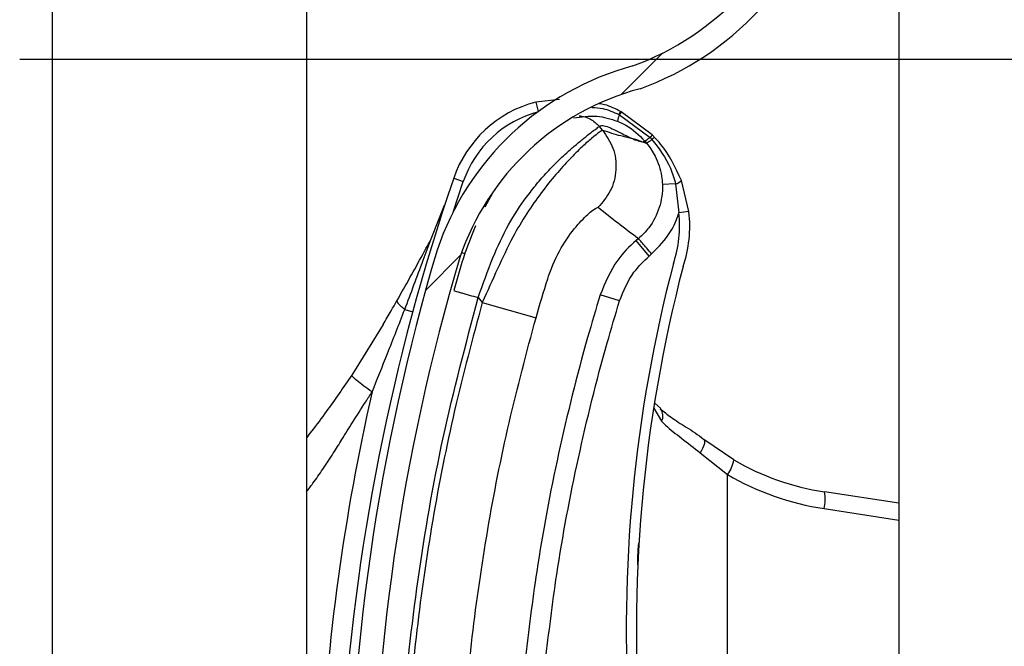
# Model space of a CAD drawing. Header units: inches. Extents: x 170 to 284, y 215 to 248.
# Tile 129 of 202: x 186.1024 to 186.202, y 223.9165 to 223.9799. Entities that reach past the tile are written whole.
import ezdxf

# ---------------------------------------------------------------- set-up
doc = ezdxf.new("R2010")
doc.units = ezdxf.units.IN
doc.header["$LTSCALE"] = 0.25
doc.header["$MEASUREMENT"] = 0
doc.layers.add('ANNOTATIONS', color=1, linetype='Continuous')
doc.layers.add('RH BENCH MOUNT', color=7, linetype='Continuous')
doc.styles.add('ARIAL', font='arial.ttf', dxfattribs={"height": 0.09375})
doc.dimstyles.new('STANDARD$0', dxfattribs={"dimtxt": 0.09375, "dimasz": 0.09375, "dimexe": 0.03125, "dimexo": 0.046875, "dimgap": 0.09, "dimtad": 0, "dimtih": 1, "dimtoh": 1, "dimdec": 4, "dimzin": 0, "dimdsep": 46, "dimtxsty": 'ARIAL', "dimcen": 0.09, "dimadec": 0, "dimazin": 0, "dimtfac": 1, "dimtdec": 4, "dimtofl": 0, "dimtmove": 0, "dimatfit": 1, "dimfxl": 1, "dimtolj": 1, "dimtzin": 0, "dimarcsym": 0})

# ---------------------------------------------------------------- blocks, each defined once
blk = doc.blocks.new('*D39')
at = {"layer": 'ANNOTATIONS', "color": 0, "lineweight": -2, "transparency": 16777216}
for p, q in [((186.1492924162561, 223.9759568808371), (187.589735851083, 223.9759568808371)), ((187.558485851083, 223.8822068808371), (187.558485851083, 222.1620311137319)), ((187.558485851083, 220.0069951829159), (187.558485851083, 221.7271709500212)), ((186.8279608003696, 219.9132451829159), (187.589735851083, 219.9132451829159))]:
    blk.add_line(p, q, dxfattribs=at)
at = {"layer": 'ANNOTATIONS', "color": 0, "transparency": 16777216}
for points in [[(187.542860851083, 223.8822068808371), (187.574110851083, 223.8822068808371), (187.558485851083, 223.9759568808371)], [(187.542860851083, 220.0069951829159), (187.574110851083, 220.0069951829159), (187.558485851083, 219.9132451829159)]]:
    blk.add_solid(points, dxfattribs=at)
at = {"layer": 'defpoints', "color": 0, "transparency": 16777216}
for p in [(186.1024174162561, 223.9759568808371), (186.7810858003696, 219.9132451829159), (187.558485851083, 219.9132451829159)]:
    blk.add_point(p, dxfattribs=at)
at = {"layer": 'ANNOTATIONS', "color": 0, "transparency": 16777216, "insert": (187.5584858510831, 221.9446010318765), "char_height": 0.09375, "attachment_point": 5, "style": 'ARIAL'}
blk.add_mtext('\\A1;OPENING\\PHEIGHT', dxfattribs=at)

msp = doc.modelspace()

# ---------------------------------------------------------------- hatches: boundary and pattern name
at = {"layer": 'RH BENCH MOUNT'}
h = msp.add_hatch(dxfattribs=at)
h.set_pattern_fill('ANSI31', color=256, scale=0.34241245, angle=2.8e-322, style=0)
h.set_pattern_definition([(45, (176.0930244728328, 218.320867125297), (-0.03026527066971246, 0.03026527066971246), [])])
edge = h.paths.add_edge_path(flags=0)
edge.add_arc((186.1662917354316, 223.8040129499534), 0.001712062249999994, 450.0000000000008, 472.2104203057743)
edge.add_line((186.1656445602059, 223.8055979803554), (186.1647320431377, 223.8078328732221))
edge.add_arc((186.1662917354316, 223.8040129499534), 0.004126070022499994, 450, 472.2104203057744, ccw=False)
edge.add_arc((186.1662917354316, 223.7951102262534), 0.01302879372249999, 401.47616737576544, 450, ccw=False)
edge.add_arc((186.1620458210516, 223.7919600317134), 0.01830194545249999, 359.99999999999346, 400.0613730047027, ccw=False)
edge.add_arc((186.1685858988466, 223.7919600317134), 0.01176186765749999, 292.1408576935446, 359.99999999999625, ccw=False)
edge.add_arc((186.1662917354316, 223.7952129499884), 0.01566536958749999, 235.2570680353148, 295.4307998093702, ccw=False)
edge.add_arc((186.1715306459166, 223.8033281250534), 0.02532140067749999, 212.8542481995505, 235.980933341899, ccw=False)
edge.add_arc((186.1633812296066, 223.7969592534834), 0.01504902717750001, 172.1557183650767, 209.3146496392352, ccw=False)
edge.add_arc((186.1758108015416, 223.7956238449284), 0.02754708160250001, 453.30850314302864, 532.9325737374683, ccw=False)
edge.add_arc((186.1725578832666, 223.8317141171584), 0.008748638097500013, 280.9586189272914, 427.9414322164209)
edge.add_arc((186.1924176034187, 223.8940674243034), 0.05672062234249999, 179.5706357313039, 253.00989973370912, ccw=False)
edge.add_arc((186.3507493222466, 223.8952658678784), 0.2150521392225, 163.4260275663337, 180.2060536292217, ccw=False)
edge.add_arc((186.1719757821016, 223.9474152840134), 0.02884824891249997, 465.1588434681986, 521.4137567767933, ccw=False)
edge.add_arc((186.1546497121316, 224.0019615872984), 0.0284373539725, 290.1205938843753, 343.7190675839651)
edge.add_arc((186.1674901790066, 223.9977841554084), 0.01494630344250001, 345.2914408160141, 400.5471921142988)
edge.add_arc((186.1640660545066, 223.9959693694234), 0.0187470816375, 397.9578745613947, 431.4396159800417)
edge.add_arc((186.1662917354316, 224.0007973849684), 0.0134739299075, 433.877557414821, 472.273645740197)
edge.add_arc((186.1637236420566, 224.0078168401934), 0.006011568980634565, 474.9825325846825, 495.7175736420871)
edge.add_arc((186.1735166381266, 224.0005576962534), 0.01816498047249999, 500.8992600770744, 539.9999999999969)
edge.add_arc((186.1662917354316, 224.0005576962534), 0.01094007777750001, 539.9999999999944, 630.0000000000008)
edge.add_arc((186.1662917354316, 223.9914837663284), 0.001866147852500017, 270, 285.6422464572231)
edge.add_line((186.1667949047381, 223.989686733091), (186.167445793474, 223.9873621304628))
edge.add_arc((186.1662917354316, 223.9914837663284), 0.004280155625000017, 269.9999999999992, 285.6422464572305, ccw=False)
edge.add_arc((186.1662917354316, 224.0005576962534), 0.01335408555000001, 179.9999999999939, 269.9999999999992, ccw=False)
edge.add_arc((186.1735166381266, 224.0005576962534), 0.020578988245, 500.6113583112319, 539.9999999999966, ccw=False)
edge.add_arc((186.1637236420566, 224.0078168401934), 0.008425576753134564, 474.57766718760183, 496.4997109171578, ccw=False)
edge.add_arc((186.1662917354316, 224.0007973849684), 0.01588793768, 433.690302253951, 472.4705806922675, ccw=False)
edge.add_arc((186.1640660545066, 223.9959693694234), 0.02116108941, 398.10453077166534, 431.5771717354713, ccw=False)
edge.add_arc((186.1674901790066, 223.9977841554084), 0.01736031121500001, 345.180248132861, 400.36585332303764, ccw=False)
edge.add_arc((186.1546497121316, 224.0019615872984), 0.030851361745, 289.91815728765, 343.7795375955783, ccw=False)
edge.add_arc((186.1719757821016, 223.9474152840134), 0.02643424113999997, 464.9417095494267, 521.3236131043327)
edge.add_arc((186.3507493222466, 223.8952658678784), 0.21263813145, 523.4376684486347, 540.2096895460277)
edge.add_arc((186.1924176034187, 223.8940674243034), 0.05430661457, 539.5566266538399, 613.1145348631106)
edge.add_arc((186.1725578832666, 223.8317141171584), 0.01116264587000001, 280.0610388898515, 428.5290871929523, ccw=False)
edge.add_arc((186.1758108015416, 223.7956238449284), 0.02513307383, 452.971400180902, 532.9706577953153)
edge.add_arc((186.1633812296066, 223.7969592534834), 0.01263501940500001, 532.0830472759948, 568.9826967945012)
edge.add_arc((186.1715306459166, 223.8033281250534), 0.022907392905, 213.0443063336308, 236.0197152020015)
edge.add_arc((186.1662917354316, 223.7952129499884), 0.01325136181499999, 235.1922404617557, 295.7352497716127)
edge.add_arc((186.1685858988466, 223.7919600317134), 0.009347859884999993, 291.7225241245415, 359.9999999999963)
edge.add_arc((186.1620458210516, 223.7919600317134), 0.01588793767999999, 359.9999999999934, 399.9521788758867)
edge.add_arc((186.1662917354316, 223.7951102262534), 0.01061478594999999, 401.6345013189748, 450.0000000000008)

# ---------------------------------------------------------------- linework, layer by layer
at = {"layer": 'ANNOTATIONS'}
msp.add_line((186.102417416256, 223.975956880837), (187.6008805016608, 223.975956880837), dxfattribs=at)
at = {"layer": 'RH BENCH MOUNT'}
for p, q in [((186.1913380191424, 224.1660078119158), (186.1913380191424, 219.9132451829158)), ((186.1057349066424, 219.9132451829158), (186.1057349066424, 224.0712491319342)), ((186.1314158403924, 224.0693408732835), (186.1314158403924, 223.9017698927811)), ((186.1570029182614, 223.9718514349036), (186.1546035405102, 223.9716019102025)), ((186.1546035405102, 223.9716019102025), (186.1548572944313, 223.9706355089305)), ((186.1631899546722, 223.9706360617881), (186.1631890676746, 223.9706365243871)), ((186.1632515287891, 223.9706037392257), (186.1631899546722, 223.9706360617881)), ((186.1632524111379, 223.9706032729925), (186.1632515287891, 223.9706037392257)), ((186.1663938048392, 223.9682796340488), (186.1632524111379, 223.9706032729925)), ((186.162883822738, 223.9696586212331), (186.1628845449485, 223.9696583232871)), ((186.1630076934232, 223.970346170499), (186.1630086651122, 223.9703457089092)), ((186.1630086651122, 223.9703457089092), (186.1630707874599, 223.9703159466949)), ((186.1630707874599, 223.9703159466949), (186.1630716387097, 223.9703155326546)), ((186.1630716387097, 223.9703155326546), (186.1661753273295, 223.9680311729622)), ((186.1613835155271, 223.9687440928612), (186.1610357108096, 223.969155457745)), ((186.1658192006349, 223.967428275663), (186.1648878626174, 223.9677608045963)), ((186.1661753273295, 223.9680311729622), (186.1663656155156, 223.9678255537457)), ((186.1462454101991, 223.9604601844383), (186.1472811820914, 223.963560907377)), ((186.1463093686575, 223.9638937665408), (186.1472811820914, 223.963560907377)), ((186.1701068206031, 223.9605209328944), (186.1693562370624, 223.9636679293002)), ((186.1687535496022, 223.9633204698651), (186.1674199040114, 223.9632713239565)), ((186.1687535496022, 223.9633204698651), (186.1690857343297, 223.9604086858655)), ((186.1502438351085, 223.962402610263), (186.1494501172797, 223.9609638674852)), ((186.1440407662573, 223.9577779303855), (186.1453956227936, 223.9611669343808)), ((186.1701068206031, 223.9605209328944), (186.1690857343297, 223.9604086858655)), ((186.165005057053, 223.9578027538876), (186.1647570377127, 223.957593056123)), ((186.1660827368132, 223.9560250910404), (186.1647570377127, 223.957593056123)), ((186.1471115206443, 223.956389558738), (186.1474398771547, 223.9562887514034)), ((186.1660827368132, 223.9560250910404), (186.1663307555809, 223.9562347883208)), ((186.1487919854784, 223.9518208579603), (186.1492048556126, 223.9513325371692)), ((186.1630862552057, 223.9514852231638), (186.1611233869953, 223.9520878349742)), ((186.1413538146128, 223.9506126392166), (186.1421723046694, 223.9503908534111)), ((186.1492048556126, 223.9513325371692), (186.1546350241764, 223.9497844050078)), ((186.1391859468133, 223.9491173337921), (186.1359997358, 223.9439908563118)), ((186.1665405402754, 223.9406224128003), (186.1673421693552, 223.9393171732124)), ((186.1666509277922, 223.9411553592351), (186.1672443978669, 223.9405976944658)), ((186.1746502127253, 223.9353965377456), (186.171609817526, 223.9374638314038)), ((186.1712230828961, 223.9361195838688), (186.1740134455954, 223.9339162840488)), ((186.1740134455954, 223.868495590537), (186.1740134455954, 223.9339162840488)), ((186.1913380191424, 223.9310207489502), (186.1838006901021, 223.9321707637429)), ((186.1837659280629, 223.9304782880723), (186.1913380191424, 223.92932296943))]:
    msp.add_line(p, q, dxfattribs=at)
at = {"layer": 'RH BENCH MOUNT', "flags": 128}
msp.add_lwpolyline([(186.171609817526, 223.9374638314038), (186.1716658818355, 223.9373897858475), (186.1716914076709, 223.9372809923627), (186.171685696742, 223.9371404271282), (186.1716489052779, 223.9369719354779), (186.1715820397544, 223.936780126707), (186.1714869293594, 223.9365702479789), (186.1713661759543, 223.936348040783), (186.1712230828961, 223.9361195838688)], dxfattribs=at)
at = {"layer": 'RH BENCH MOUNT'}
for centre, radius, start, end in [((186.1546497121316, 224.0019615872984), 0.02843735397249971, 290.1205938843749, 343.7190675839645), ((186.1546497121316, 224.0019615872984), 0.03085136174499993, 289.9181572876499, 343.7795375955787), ((186.1719757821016, 223.9474152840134), 0.02884824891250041, 105.1588434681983, 161.4137567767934), ((186.1719757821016, 223.9474152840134), 0.02643424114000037, 104.9417095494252, 161.3236131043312), ((186.157647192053, 223.9600104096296), 0.01198443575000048, 104.7123854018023, 161.0929786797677), ((186.157647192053, 223.9600104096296), 0.01095719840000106, 104.7123854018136, 161.0929786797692), ((186.1644170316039, 223.9696676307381), 0.001564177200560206, 141.7256942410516, 154.2910519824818), ((186.164421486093, 223.9696653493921), 0.001568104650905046, 141.7542666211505, 154.2863466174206), ((186.1645201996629, 223.9696063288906), 0.001613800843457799, 141.8260927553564, 153.9140894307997), ((186.1645193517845, 223.9696066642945), 0.001611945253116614, 141.8104826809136, 153.9114578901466), ((186.1651179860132, 223.9693784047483), 0.002251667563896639, 155.3939551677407, 172.8510957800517), ((186.1651206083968, 223.9693769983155), 0.002253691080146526, 155.3897650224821, 172.8291455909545), ((186.3507141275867, 223.8938823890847), 0.2160622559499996, 161.092978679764, 176.5593061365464), ((186.1684014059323, 223.9646277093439), 0.001353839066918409, 285.076439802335, 314.8519014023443), ((186.1571730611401, 223.9590991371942), 0.0130116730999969, 341.502558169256, 6.273281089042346), ((186.1571730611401, 223.9590991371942), 0.01198443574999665, 341.3410974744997, 6.273281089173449), ((186.3507493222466, 223.8952658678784), 0.2150521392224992, 163.4260275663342, 180.2060536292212), ((186.3507493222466, 223.8952658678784), 0.2126381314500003, 163.4376684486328, 180.2096895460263), ((186.3103094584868, 223.9181765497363), 0.146552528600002, 165.3406183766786, 202.0185750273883), ((186.3103094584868, 223.9181765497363), 0.1455252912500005, 165.3544246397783, 203.8705502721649), ((186.3507141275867, 223.8938823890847), 0.2180957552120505, 167.1792232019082, 177.252934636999), ((186.1663523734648, 223.9398462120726), 0.001122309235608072, 331.8758133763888, 39.94683461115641), ((186.1710884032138, 223.9360516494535), 0.003621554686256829, 323.8694765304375, 349.5782562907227), ((186.1877258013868, 223.9578963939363), 0.0260233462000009, 239.8373732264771, 261.3249484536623), ((186.1879492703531, 223.9578963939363), 0.02773540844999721, 239.8373732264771, 261.3249484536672), ((186.1804700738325, 223.9313925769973), 0.003420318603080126, 344.4956794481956, 13.15103634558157)]:
    msp.add_arc(centre, radius, start, end, dxfattribs=at)
for points, knots in [([(186.1631890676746, 223.9706365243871), (186.1626642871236, 223.9709147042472), (186.1619734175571, 223.9712809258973), (186.1612110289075, 223.97140863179), (186.1610277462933, 223.9714393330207)], [0, 0, 0, 0, 0.7595942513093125, 1, 1, 1, 1]), ([(186.1602920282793, 223.9710670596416), (186.1606622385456, 223.9710456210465), (186.1616107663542, 223.9709906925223), (186.162478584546, 223.9705902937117), (186.1630076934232, 223.970346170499)], [0, 0, 0, 0, 0.3902998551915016, 0.9999999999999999, 0.9999999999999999, 0.9999999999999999, 0.9999999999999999]), ([(186.1584241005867, 223.9699957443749), (186.1592155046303, 223.9701192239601), (186.1607331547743, 223.9703560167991), (186.162187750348, 223.9698843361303), (186.162883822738, 223.9696586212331)], [0, 0, 0, 0, 0.5214667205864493, 1, 1, 1, 1]), ([(186.1589977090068, 223.9702258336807), (186.1591878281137, 223.9701975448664), (186.1595832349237, 223.9701387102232), (186.160320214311, 223.9698358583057), (186.1607538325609, 223.9694235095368), (186.1610357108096, 223.969155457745)], [0, 0, 0, 0, 0.2447599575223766, 0.5090480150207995, 1, 1, 1, 1]), ([(186.1628845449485, 223.9696583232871), (186.1631640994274, 223.9695300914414), (186.1641970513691, 223.9690562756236), (186.1650912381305, 223.9682908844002), (186.1656256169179, 223.9676575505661), (186.1656256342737, 223.9676575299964)], [0, 0, 0, 0, 0.2706300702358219, 0.9999763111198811, 1, 1, 1, 1]), ([(186.1487919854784, 223.9518208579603), (186.1492678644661, 223.9531773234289), (186.1501662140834, 223.955738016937), (186.1517815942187, 223.959228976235), (186.1533840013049, 223.9616409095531), (186.1547159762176, 223.9633436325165), (186.1556308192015, 223.9643870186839), (186.1564224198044, 223.9652155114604), (186.157091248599, 223.9658754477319), (186.1578360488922, 223.966570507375), (186.1586698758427, 223.9672962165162), (186.1597992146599, 223.9682042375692), (186.1607892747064, 223.9689641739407), (186.1609584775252, 223.969095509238), (186.1610357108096, 223.969155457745)], [0, 0, 0, 0, 0.1307156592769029, 0.2467609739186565, 0.3577928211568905, 0.4170971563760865, 0.4791482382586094, 0.5177152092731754, 0.5590896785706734, 0.603294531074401, 0.6633484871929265, 0.7353692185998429, 0.8792082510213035, 1, 1, 1, 1]), ([(186.1613835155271, 223.9687440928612), (186.1613041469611, 223.9687124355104), (186.1611428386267, 223.9686480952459), (186.1603543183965, 223.9680293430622), (186.1592933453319, 223.9670861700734), (186.1580629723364, 223.9658726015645), (186.1566551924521, 223.9643266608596), (186.1551800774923, 223.9624914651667), (186.1536900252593, 223.9603562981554), (186.1521616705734, 223.9578017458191), (186.150725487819, 223.9547254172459), (186.149716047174, 223.9524731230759), (186.1492048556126, 223.9513325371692)], [0, 0, 0, 0, 0.1094013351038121, 0.2223468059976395, 0.3151791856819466, 0.4102231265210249, 0.5012749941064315, 0.5946006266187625, 0.6834485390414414, 0.7745330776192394, 0.8858211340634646, 1, 1, 1, 1]), ([(186.1613835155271, 223.9687440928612), (186.1617726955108, 223.9681682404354), (186.162581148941, 223.9669720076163), (186.1628399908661, 223.964746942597), (186.1623122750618, 223.9625695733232), (186.161364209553, 223.9614798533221), (186.1609078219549, 223.9609552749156)], [0, 0, 0, 0, 0.2406941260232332, 0.4999999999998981, 0.7593058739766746, 1, 1, 1, 1]), ([(186.1610357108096, 223.969155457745), (186.1611425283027, 223.9691951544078), (186.1613667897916, 223.9692784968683), (186.1619685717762, 223.9690844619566), (186.1627231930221, 223.9687364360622), (186.1635224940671, 223.9683222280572), (186.1643199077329, 223.967915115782), (186.1647438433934, 223.9677570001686), (186.1649587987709, 223.967676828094)], [0, 0, 0, 0, 0.1574760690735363, 0.330618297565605, 0.4911886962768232, 0.6742546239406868, 0.834831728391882, 1, 1, 1, 1]), ([(186.1648878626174, 223.9677608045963), (186.1646771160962, 223.9678190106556), (186.1640958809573, 223.9679795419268), (186.1630276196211, 223.968189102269), (186.1620068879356, 223.9685336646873), (186.1613835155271, 223.9687440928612)], [0, 0, 0, 0, 0.1812946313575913, 0.50000735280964, 1, 1, 1, 1]), ([(186.1649587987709, 223.967676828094), (186.1650523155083, 223.9676511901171), (186.1652403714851, 223.9675996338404), (186.1654677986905, 223.9675871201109), (186.1655729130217, 223.967634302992), (186.1656253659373, 223.9676578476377)], [0, 0, 0, 0, 0.3313600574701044, 0.6663431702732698, 0.9999999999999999, 0.9999999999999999, 0.9999999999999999, 0.9999999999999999]), ([(186.1656253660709, 223.9676578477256), (186.1656735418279, 223.9676007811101), (186.1657381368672, 223.9675242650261), (186.1658027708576, 223.9674477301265), (186.1658192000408, 223.9674282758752)], [0, 0, 0, 0, 0.7458120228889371, 0.9999999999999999, 0.9999999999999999, 0.9999999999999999, 0.9999999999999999]), ([(186.1661753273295, 223.9680311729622), (186.1661555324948, 223.9680159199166), (186.1660365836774, 223.9679242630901), (186.1658520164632, 223.9677873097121), (186.1656770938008, 223.9676691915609), (186.1656427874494, 223.9676614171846), (186.1656256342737, 223.9676575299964)], [0, 0, 0, 0, 0.06239373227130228, 0.3749291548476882, 0.6874645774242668, 1, 1, 1, 1]), ([(186.1663656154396, 223.9678255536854), (186.1663456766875, 223.9678097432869), (186.1662259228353, 223.9677147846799), (186.1660407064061, 223.967571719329), (186.1658668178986, 223.9674458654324), (186.1658350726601, 223.9674341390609), (186.1658192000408, 223.9674282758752)], [0, 0, 0, 0, 0.062428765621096, 0.3749525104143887, 0.6874762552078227, 1, 1, 1, 1]), ([(186.1663658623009, 223.967825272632), (186.1670741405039, 223.9668970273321), (186.1681275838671, 223.9655164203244), (186.1685990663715, 223.9638624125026), (186.1687535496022, 223.9633204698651)], [0, 0, 0, 0, 0.6723457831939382, 1, 1, 1, 1]), ([(186.166598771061, 223.9680690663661), (186.1665987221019, 223.9680691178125), (186.1665311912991, 223.9681400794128), (186.1664624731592, 223.9682098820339), (186.1663938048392, 223.9682796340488)], [0, 0, 0, 0, 0.0007249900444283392, 0.9999999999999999, 0.9999999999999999, 0.9999999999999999, 0.9999999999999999]), ([(186.1693562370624, 223.9636679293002), (186.1687429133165, 223.9649636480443), (186.1679923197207, 223.966549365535), (186.1668142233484, 223.9678341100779), (186.1665987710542, 223.9680690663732)], [0, 0, 0, 0, 0.8171182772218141, 1, 1, 1, 1]), ([(186.1658160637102, 223.9674319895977), (186.1658160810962, 223.9674319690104), (186.1661511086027, 223.9670352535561), (186.1668351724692, 223.9660014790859), (186.1673257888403, 223.9645418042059), (186.1673992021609, 223.9635507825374), (186.1674199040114, 223.9632713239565)], [0, 0, 0, 0, 1.782673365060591e-05, 0.3435204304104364, 0.8148790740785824, 1, 1, 1, 1]), ([(186.1674199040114, 223.9632713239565), (186.1674206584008, 223.9632490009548), (186.1674472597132, 223.9624618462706), (186.1672226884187, 223.960890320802), (186.1662671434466, 223.9590536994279), (186.1653879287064, 223.9581266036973), (186.1650049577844, 223.9578026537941), (186.1650049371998, 223.9578026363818)], [0, 0, 0, 0, 0.0108740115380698, 0.3834398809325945, 0.7558119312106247, 0.9999868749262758, 1, 1, 1, 1]), ([(186.1558144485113, 223.9537177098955), (186.155814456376, 223.9537177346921), (186.155928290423, 223.9540766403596), (186.1564277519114, 223.9554828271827), (186.1576023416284, 223.9576855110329), (186.1591371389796, 223.9595887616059), (186.1604825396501, 223.9608004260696), (186.1607562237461, 223.9609000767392), (186.1609078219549, 223.9609552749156)], [0, 0, 0, 0, 4.497367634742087e-06, 0.06509473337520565, 0.2616701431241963, 0.4753105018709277, 0.7093656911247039, 0.9999999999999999, 0.9999999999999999, 0.9999999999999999, 0.9999999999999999]), ([(186.1609078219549, 223.9609552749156), (186.1615810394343, 223.9604261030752), (186.1629274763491, 223.9593677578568), (186.1643124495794, 223.9583243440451), (186.1650049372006, 223.9578026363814)], [0, 0, 0, 0, 0.4999992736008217, 1, 1, 1, 1]), ([(186.1663307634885, 223.9562347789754), (186.1670325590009, 223.9569531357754), (186.1681946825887, 223.9581426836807), (186.1688696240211, 223.9597161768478), (186.1690748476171, 223.9603738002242), (186.1690857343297, 223.9604086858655)], [0, 0, 0, 0, 0.5907811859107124, 0.9782917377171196, 1, 1, 1, 1]), ([(186.1485226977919, 223.9590904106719), (186.1481483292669, 223.9581725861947), (186.1472917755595, 223.9560726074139), (186.1466722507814, 223.9538054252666), (186.1463234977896, 223.952529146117)], [0, 0, 0, 0, 0.4370636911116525, 1, 1, 1, 1]), ([(186.1405819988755, 223.9515274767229), (186.1414529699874, 223.9530677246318), (186.1426157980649, 223.9551240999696), (186.1437548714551, 223.9572454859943), (186.1440407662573, 223.9577779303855)], [0, 0, 0, 0, 0.7490110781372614, 1, 1, 1, 1]), ([(186.1413538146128, 223.9506126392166), (186.1419822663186, 223.9522775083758), (186.1428824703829, 223.9546622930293), (186.1437721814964, 223.9570554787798), (186.1440407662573, 223.9577779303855)], [0, 0, 0, 0, 0.6981213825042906, 1, 1, 1, 1]), ([(186.1647570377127, 223.957593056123), (186.1647570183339, 223.9575930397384), (186.1640631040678, 223.9570063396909), (186.1624882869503, 223.9553828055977), (186.1616302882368, 223.9533115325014), (186.1611233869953, 223.9520878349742)], [0, 0, 0, 0, 1.142795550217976e-05, 0.409211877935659, 1, 1, 1, 1]), ([(186.1630862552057, 223.9514852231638), (186.1634979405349, 223.9525024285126), (186.1641954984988, 223.9542259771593), (186.1655341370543, 223.9555021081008), (186.1660827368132, 223.9560250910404)], [0, 0, 0, 0, 0.5901808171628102, 1, 1, 1, 1]), ([(186.1546350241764, 223.9497844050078), (186.1550225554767, 223.9511090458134), (186.1554100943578, 223.9524337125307), (186.1558144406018, 223.9537176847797), (186.1558144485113, 223.9537177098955)], [0, 0, 0, 0, 0.999980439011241, 1, 1, 1, 1]), ([(186.1463234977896, 223.952529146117), (186.1463564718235, 223.9525196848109), (186.1464071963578, 223.9525051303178), (186.1467150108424, 223.9524168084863), (186.1470335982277, 223.9523253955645), (186.1474290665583, 223.952211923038), (186.1480037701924, 223.9520470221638), (186.1484814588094, 223.9519099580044), (186.1487919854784, 223.9518208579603)], [0, 0, 0, 0, 0.2394568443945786, 0.3683606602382, 0.5000000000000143, 0.6316393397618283, 0.7605431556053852, 1, 1, 1, 1]), ([(186.1391839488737, 223.9491139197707), (186.1391839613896, 223.9491139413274), (186.1394482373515, 223.9495691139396), (186.1399159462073, 223.9503691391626), (186.1403828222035, 223.9511782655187), (186.1405819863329, 223.9515274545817), (186.1405819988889, 223.9515274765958)], [0, 0, 0, 0, 2.704369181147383e-05, 0.571031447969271, 0.9999729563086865, 1, 1, 1, 1]), ([(186.1413538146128, 223.9506126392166), (186.14122260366, 223.9507243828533), (186.1409572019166, 223.9509504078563), (186.140703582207, 223.9512406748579), (186.1405992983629, 223.9514255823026), (186.1405852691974, 223.9515082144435), (186.1405819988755, 223.9515274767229)], [0, 0, 0, 0, 0.2979480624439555, 0.6026626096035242, 0.9073771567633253, 0.9999999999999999, 0.9999999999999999, 0.9999999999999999, 0.9999999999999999]), ([(186.1406798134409, 223.8947943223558), (186.1407785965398, 223.899549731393), (186.1409766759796, 223.909085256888), (186.1425862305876, 223.9233941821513), (186.1450430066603, 223.9377037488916), (186.1475403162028, 223.9471075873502), (186.1487919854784, 223.9518208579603)], [0, 0, 0, 0, 0.2468628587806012, 0.4950083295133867, 0.74689458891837, 1, 1, 1, 1]), ([(186.1611233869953, 223.9520878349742), (186.1606953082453, 223.950658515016), (186.1591104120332, 223.9453666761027), (186.1568152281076, 223.9360685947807), (186.154748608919, 223.9251592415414), (186.1538972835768, 223.9181469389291), (186.1535337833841, 223.9151528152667)], [0, 0, 0, 0, 0.1185397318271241, 0.4388752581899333, 0.7604101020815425, 1, 1, 1, 1]), ([(186.1380557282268, 223.9422782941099), (186.1385785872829, 223.9435696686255), (186.1397015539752, 223.9463432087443), (186.1407783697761, 223.9491256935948), (186.1413538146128, 223.9506126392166)], [0, 0, 0, 0, 0.4656051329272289, 1, 1, 1, 1]), ([(186.1492048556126, 223.9513325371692), (186.1482307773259, 223.9477023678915), (186.1462797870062, 223.9404314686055), (186.144101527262, 223.9293507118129), (186.1424904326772, 223.9181681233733), (186.1414796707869, 223.9071994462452), (186.1412849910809, 223.8999516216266), (186.1411915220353, 223.8964718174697)], [0, 0, 0, 0, 0.2027568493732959, 0.4061035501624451, 0.6088604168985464, 0.8122072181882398, 1, 1, 1, 1]), ([(186.1555752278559, 223.914932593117), (186.1559349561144, 223.9178957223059), (186.1567756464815, 223.9248205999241), (186.1588195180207, 223.9356171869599), (186.1610898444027, 223.9448193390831), (186.162662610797, 223.950070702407), (186.1630862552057, 223.9514852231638)], [0, 0, 0, 0, 0.2395900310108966, 0.5599255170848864, 0.8814604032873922, 0.9999999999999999, 0.9999999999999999, 0.9999999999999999, 0.9999999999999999]), ([(186.146837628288, 223.8964021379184), (186.1468376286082, 223.8964021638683), (186.1468794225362, 223.8997884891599), (186.1471425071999, 223.9068352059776), (186.1480944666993, 223.9175084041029), (186.1496690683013, 223.9283844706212), (186.1517875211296, 223.9391718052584), (186.1536858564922, 223.9462468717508), (186.1546350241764, 223.9497844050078)], [0, 0, 0, 0, 1.439079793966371e-06, 0.1877923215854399, 0.3908439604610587, 0.5938956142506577, 0.7969478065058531, 1, 1, 1, 1]), ([(186.1359997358, 223.9439908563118), (186.1355774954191, 223.9433633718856), (186.134736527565, 223.942113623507), (186.1333792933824, 223.9402225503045), (186.1322799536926, 223.9387356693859), (186.1315894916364, 223.937868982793), (186.1314158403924, 223.9376510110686)], [0, 0, 0, 0, 0.2874979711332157, 0.5726040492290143, 0.8925098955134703, 1, 1, 1, 1]), ([(186.1380557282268, 223.9422782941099), (186.1377649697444, 223.942483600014), (186.1371661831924, 223.9429064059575), (186.1364771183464, 223.9434476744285), (186.1360354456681, 223.9438482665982), (186.1360114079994, 223.9439442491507), (186.1359997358, 223.9439908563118)], [0, 0, 0, 0, 0.242789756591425, 0.5000000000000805, 0.7572102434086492, 1, 1, 1, 1]), ([(186.1314158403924, 223.9321664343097), (186.1316367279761, 223.9324546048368), (186.1322125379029, 223.9332058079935), (186.1331125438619, 223.9345171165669), (186.1340874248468, 223.9359971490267), (186.1350835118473, 223.9375785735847), (186.1361597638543, 223.9393095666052), (186.137169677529, 223.9409174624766), (186.1378341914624, 223.9419380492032), (186.1380557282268, 223.9422782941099)], [0, 0, 0, 0, 0.09019872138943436, 0.2351300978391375, 0.3944108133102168, 0.5296508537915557, 0.6982639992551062, 0.8994067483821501, 1, 1, 1, 1]), ([(186.1672047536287, 223.9405794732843), (186.1675480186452, 223.94029513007), (186.1682880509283, 223.9396821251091), (186.1698494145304, 223.9387068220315), (186.1710968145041, 223.9379278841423), (186.1717174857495, 223.9373666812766), (186.1717778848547, 223.9373120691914)], [0, 0, 0, 0, 0.2839420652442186, 0.6121401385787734, 0.9622563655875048, 1, 1, 1, 1]), ([(186.1673421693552, 223.9393171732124), (186.1674721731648, 223.9391834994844), (186.1680617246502, 223.9385773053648), (186.1693543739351, 223.9376196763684), (186.1705943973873, 223.9366242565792), (186.1712230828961, 223.9361195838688)], [0, 0, 0, 0, 0.1223980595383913, 0.5550603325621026, 1, 1, 1, 1]), ([(186.1649172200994, 223.9247727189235), (186.1649270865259, 223.925077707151), (186.1649511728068, 223.9258222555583), (186.1649944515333, 223.9265665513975), (186.1650200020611, 223.9270059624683)], [0, 0, 0, 0, 0.4096284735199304, 1, 1, 1, 1])]:
    msp.add_open_spline(points, degree=3, knots=knots, dxfattribs=at)
for points in [[(186.1663938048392, 223.9682796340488), (186.1663922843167, 223.9682752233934), (186.1663892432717, 223.9682664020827), (186.1663453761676, 223.9682144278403), (186.1662764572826, 223.9681381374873), (186.1662090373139, 223.9680668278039), (186.1661753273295, 223.9680311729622)], [(186.1665986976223, 223.9680691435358), (186.1665966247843, 223.9680651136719), (186.1665924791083, 223.9680570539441), (186.1665453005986, 223.9680062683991), (186.1664721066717, 223.967931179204), (186.1664011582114, 223.9678607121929), (186.1663656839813, 223.9678254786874)], [(186.1663309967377, 223.9562349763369), (186.1661608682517, 223.956436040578), (186.1658206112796, 223.9568381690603), (186.1653880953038, 223.9573493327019), (186.1650792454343, 223.9577143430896), (186.1650295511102, 223.9577730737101), (186.1650047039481, 223.9578024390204)]]:
    msp.add_open_spline(points, degree=3, dxfattribs=at)

# ---------------------------------------------------------------- dimensions: what is measured, and where the dimension line sits
at = {"layer": 'ANNOTATIONS'}
dim = msp.add_linear_dim(base=(187.558485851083, 219.9132451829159), p1=(186.102417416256, 223.975956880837), p2=(186.7810858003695, 219.9132451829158), angle=90, text='OPENING\\PHEIGHT', dimstyle='STANDARD$0', dxfattribs=at)
dim.commit()
dim.dimension.update_dxf_attribs({"geometry": '*D39', "text_midpoint": (187.5584858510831, 221.9446010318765)})

doc.saveas('drawing.dxf')
